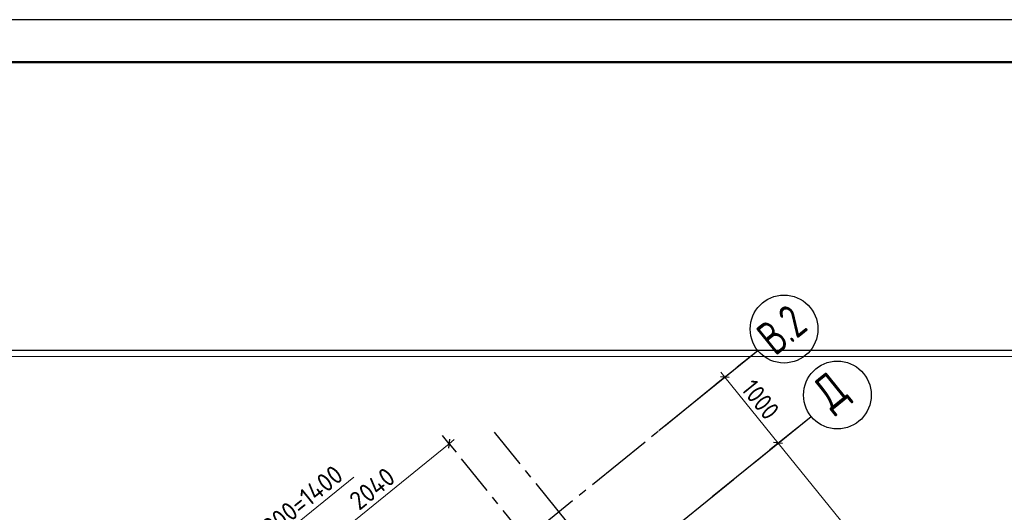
# Model space of a CAD drawing. Header units: millimetres. Extents: x 0 to 59400, y 0 to 42000.
# Tile 31 of 32: x 40496 to 52111, y 36195 to 42000. Entities that reach past the tile are written whole.
import ezdxf

# ---------------------------------------------------------------- set-up
doc = ezdxf.new("R2010")
doc.units = ezdxf.units.MM
doc.linetypes.add('______5', pattern=[1100, 800, -100, 100, -100])
for name, color, linetype, lineweight in [('Standard', 7, 'Continuous', 25), ('Позиционная метка номер позиции', 7, 'Continuous', 13), ('Размерная линия_ общее', 7, 'Continuous', 13)]:
    doc.layers.add(name, color=color, linetype=linetype, lineweight=lineweight)
doc.layers.add('Оси', color=7, linetype='______5', lineweight=13, true_color=0x656565)
doc.styles.add('ISOCPEUR', font='txt')

msp = doc.modelspace()

# ---------------------------------------------------------------- linework, layer by layer
at = {"layer": 'Standard', "color": 7, "linetype": 'Continuous', "lineweight": 25, "transparency": 33554687}
msp.add_lwpolyline([(0, 0), (59400, 0), (59400, 42000), (0, 42000), (0, 0)], close=True, dxfattribs=at)
at = {"layer": 'Standard', "color": 7, "linetype": 'Continuous', "lineweight": 13, "transparency": 33554687}
for points in [[(59400, 42000), (0, 42000), (0, 19532), (59400, 19532), (59400, 42000)], [(58900, 41500), (2000, 41500), (2000, 6000), (58900, 6000), (58900, 41500)], [(6813, 19282), (55406, 19282), (55406, 38032), (6813, 38032), (6813, 19282)], [(6813, 19532), (55406, 19532), (55406, 38032), (6813, 38032), (6813, 19532)]]:
    msp.add_lwpolyline(points, dxfattribs=at)
at = {"layer": 'Standard', "color": 7, "linetype": 'Continuous', "lineweight": 50, "transparency": 33554687}
msp.add_lwpolyline([(2000, 41500), (58900, 41500), (58900, 500), (2000, 500), (2000, 41500)], close=True, dxfattribs=at)
at = {"layer": 'Standard', "color": 254, "linetype": 'Continuous', "lineweight": 25, "true_color": 0xc4c4ff, "transparency": 33554687}
msp.add_lwpolyline([(7673, 19449), (55215, 19449), (55215, 38101), (7673, 38101), (7673, 19449)], dxfattribs=at)
at = {"layer": 'Оси', "color": 8, "linetype": '______5', "lineweight": -3, "transparency": 33554687}
for p, q in [((36993, 28216), (49202, 38103)), ((39744, 29157), (49832, 37325)), ((57475, 23088), (46097, 37139)), ((57086, 22773), (45708, 36824))]:
    msp.add_line(p, q, dxfattribs=at)
at = {"layer": 'Оси', "color": 7, "linetype": 'Continuous', "lineweight": 25, "transparency": 33554687}
for p, q in [((48037, 37159), (49202, 38103)), ((48666, 36381), (49832, 37325))]:
    msp.add_line(p, q, dxfattribs=at)
for centre in [(49513, 38354), (50142, 37577)]:
    msp.add_circle(centre, 400, dxfattribs=at)
at = {"layer": 'Позиционная метка номер позиции', "color": 251, "linetype": 'Continuous', "lineweight": 13, "true_color": 0x656565, "transparency": 33554687}
msp.add_lwpolyline([(43547, 35371), (43295, 35682), (44438, 36607)], dxfattribs=at)
at = {"layer": 'Размерная линия_ общее', "color": 253, "linetype": 'Continuous', "lineweight": -3, "true_color": 0xa0a0a0, "transparency": 33554687}
for p, q in [((48814, 37788), (49047, 37977)), ((48814, 37788), (48911, 37867)), ((48814, 37788), (48717, 37709)), ((49443, 37011), (49540, 37089)), ((49443, 37011), (49346, 36932))]:
    msp.add_line(p, q, dxfattribs=at)
at = {"layer": 'Размерная линия_ общее', "color": 7, "linetype": 'Continuous', "lineweight": 25, "transparency": 33554687}
for p, q in [((48866, 37782), (48761, 37793)), ((49496, 37005), (49390, 37016))]:
    msp.add_line(p, q, dxfattribs=at)
at = {"layer": 'Размерная линия_ общее', "color": 7, "linetype": 'Continuous', "lineweight": 13, "transparency": 33554687}
for p, q in [((48814, 37788), (48766, 37846)), ((49443, 37011), (48814, 37788)), ((51834, 34058), (49443, 37011))]:
    msp.add_line(p, q, dxfattribs=at)
at = {"layer": 'Размерная линия_ общее', "color": 251, "linetype": 'Continuous', "lineweight": -3, "true_color": 0x656565, "transparency": 33554687}
for q in [(45484, 37100), (45642, 36906), (45645, 36902)]:
    msp.add_line((45563, 37003), q, dxfattribs=at)
at = {"layer": 'Размерная линия_ общее', "color": 251, "linetype": 'Continuous', "lineweight": 25, "true_color": 0x656565, "transparency": 33554687}
msp.add_line((45557, 36951), (45569, 37056), dxfattribs=at)
at = {"layer": 'Размерная линия_ общее', "color": 251, "linetype": 'Continuous', "lineweight": 13, "true_color": 0x656565, "transparency": 33554687}
for p, q in [((43978, 35720), (45563, 37003)), ((45563, 37003), (45621, 37051))]:
    msp.add_line(p, q, dxfattribs=at)
at = {"layer": 'Размерная линия_ общее', "color": 253, "linetype": 'Continuous', "lineweight": -3, "true_color": 0xa0a0a0, "transparency": 33554687}
msp.add_lwpolyline([(49443, 37011), (49456, 37021), (49456, 37021), (49676, 37199)], dxfattribs=at)

# ---------------------------------------------------------------- texts
at = {"layer": 'Оси', "color": 7, "linetype": 'Continuous', "lineweight": 35, "transparency": 33554687, "char_height": 400, "attachment_point": 7, "rotation": 39, "style": 'ISOCPEUR'}
for s, insert, width in [('\\W0.72;В.2', (49407, 38028), 719.47), ('\\W0.82;Д', (50120, 37319), 523.53)]:
    msp.add_mtext(s, dxfattribs=dict(at, insert=insert, width=width))
at = {"layer": 'Размерная линия_ общее', "color": 7, "linetype": 'Continuous', "lineweight": 25, "transparency": 33554687, "insert": (48994, 37644), "char_height": 220, "width": 666.91, "attachment_point": 7, "rotation": 309, "style": 'ISOCPEUR'}
msp.add_mtext('\\W0.87;1000', dxfattribs=at)
at = {"layer": 'Размерная линия_ общее', "color": 251, "linetype": 'Continuous', "lineweight": 25, "true_color": 0x656565, "transparency": 33554687, "char_height": 220, "attachment_point": 7, "rotation": 38.9968, "style": 'ISOCPEUR'}
for s, insert, width in [('\\W0.94;7х200=1400', (43269, 35735), 1620.84), ('\\W0.93;2040', (44500, 36207), 740.38)]:
    msp.add_mtext(s, dxfattribs=dict(at, insert=insert, width=width))

doc.saveas('drawing.dxf')
